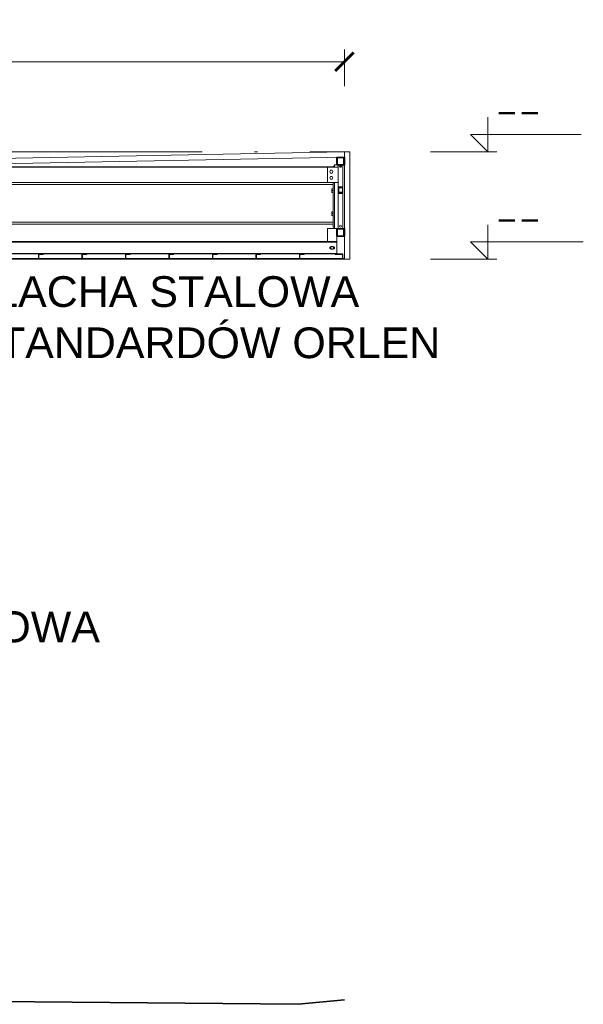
# Model space of a CAD drawing. Extents: x 256490 to 7565828, y -103950 to 5881792.
# Tile 88 of 101: x 273535 to 277202, y 9092 to 15501. Entities that reach past the tile are written whole.
import ezdxf

# ---------------------------------------------------------------- set-up
doc = ezdxf.new("R2010")
doc.units = 0
doc.header["$MEASUREMENT"] = 0
doc.linetypes.add('DASHDOT', pattern=[20, 13, -3.4, 0.2, -3.4])
for name, color, linetype in [('100_rzut_okna', 1, 'Continuous'), ('TB_CIENKA', 5, 'Continuous'), ('xxOś 2_rysunek_Widok ogólny_Dimension_', 7, 'Continuous')]:
    doc.layers.add(name, color=color, linetype=linetype)
for name, color, linetype, lineweight in [('BK_0.13', 4, 'Continuous', 9), ('BK_Opisy', 31, 'Continuous', 20), ('CZ-CI', 142, 'Continuous', 9), ('CZ-GR', 14, 'Continuous', 30), ('gruby', 7, 'Continuous', 35), ('linii', 7, 'Continuous', 15), ('LINII OPIS', 7, 'Continuous', 9), ('OSIE', 7, 'Continuous', 5)]:
    doc.layers.add(name, color=color, linetype=linetype, lineweight=lineweight)
doc.layers.add('wymiary', color=7, linetype='Continuous', lineweight=5, true_color=0x7f7f7f)
doc.styles.add('ARIAL', font='arial.ttf')
doc.styles.add('RBCS_dim1', font='simplex.shx', dxfattribs={"width": 0.9, "oblique": 5, "height": 3})
doc.dimstyles.new('mosstowy 1-100', dxfattribs={"dimscale": 20, "dimtxt": 10, "dimasz": 6, "dimexe": 4, "dimexo": 4, "dimgap": 2, "dimtad": 1, "dimdec": 0, "dimlfac": 0.1, "dimtxsty": 'ARIAL', "dimblk": 'ARCHTICK', "dimcen": 4, "dimclrd": 256, "dimclre": 256, "dimclrt": 7, "dimadec": 0, "dimazin": 0, "dimtfac": 1, "dimtdec": 0, "dimtmove": 1, "dimatfit": 3, "dimfxl": 8, "dimfxlon": 1, "dimlwd": -1, "dimlwe": 9, "dimarcsym": 0})

# ---------------------------------------------------------------- blocks, each defined once
blk = doc.blocks.new('_ArchTick')
at = {"layer": '100_rzut_okna', "color": 0, "linetype": 'Continuous', "const_width": 0.15}
blk.add_lwpolyline([(-0.5, -0.5), (0.5, 0.5)], dxfattribs=at)
blk = doc.blocks.new('*D580')
at = {"layer": 'Defpoints', "color": 0}
for p in [(258648.2, 15227.8), (258648.2, 14776.6), (275648.2, 12220.7)]:
    blk.add_point(p, dxfattribs=at)
at = {"layer": 'wymiary', "lineweight": 9}
for p, q in [((258648.2, 15067.8), (258648.2, 15307.8)), ((275648.2, 15067.8), (275648.2, 15307.8))]:
    blk.add_line(p, q, dxfattribs=at)
at = {"layer": 'wymiary'}
blk.add_line((275648.2, 15227.8), (258648.2, 15227.8), dxfattribs=at)
at = {"layer": 'wymiary', "xscale": 120, "yscale": 120, "zscale": 120, "rotation": 180}
blk.add_blockref('_ArchTick', (258648.2, 15227.8), dxfattribs=at)
at = {"layer": 'wymiary', "xscale": 120, "yscale": 120, "zscale": 120}
blk.add_blockref('_ArchTick', (275648.2, 15227.8), dxfattribs=at)
at = {"layer": 'wymiary', "color": 7, "insert": (267148.2, 15370), "char_height": 200, "attachment_point": 5, "style": 'ARIAL'}
blk.add_mtext('1700', dxfattribs=at)
blk = doc.blocks.new('GFFGDFGDGFH')
at = {"layer": 'LINII OPIS'}
for points in [[(122987.2, 38779.4, 0), (122987.2, 38554.4, 0), (122874.7, 38666.9, 0), (122987.2, 38666.9, 0)], [(122987.2, 38779.4, 0), (122987.2, 38554.4, 0), (122874.7, 38666.9, 0), (122987.2, 38666.9, 0)], [(122940.9, 38666.9, 0), (123549.5, 38666.9, 0)], [(122940.9, 38666.9, 0), (123549.5, 38666.9, 0)], [(122987.2, 38666.9, 0), (123595.9, 38666.9, 0)], [(122987.2, 38666.9, 0), (123595.9, 38666.9, 0)], [(122615.9, 38554.4, 0), (123046.9, 38554.4, 0)], [(122615.9, 38554.4, 0), (123046.9, 38554.4, 0)], [(122987.2, 38079.4, 0), (122987.2, 37854.4, 0), (122874.7, 37966.9, 0), (122987.2, 37966.9, 0)], [(122987.2, 38079.4, 0), (122987.2, 37854.4, 0), (122874.7, 37966.9, 0), (122987.2, 37966.9, 0)], [(122987.2, 38079.4, 0), (122987.2, 37854.4, 0), (122874.7, 37966.9, 0), (122987.2, 37966.9, 0)], [(122987.2, 38079.4, 0), (122987.2, 37854.4, 0), (122874.7, 37966.9, 0), (122987.2, 37966.9, 0)], [(122987.2, 37966.9, 0), (123609.4, 37966.9, 0)], [(122987.2, 37966.9, 0), (123609.4, 37966.9, 0)], [(122987.2, 37966.9, 0), (123609.4, 37966.9, 0)], [(122987.2, 37966.9, 0), (123609.4, 37966.9, 0)], [(122615.9, 37854.4, 0), (123046.9, 37854.4, 0)]]:
    blk.add_polyline3d(points, dxfattribs=at)
at = {"layer": 'xxOś 2_rysunek_Widok ogólny_Dimension_', "color": 6, "char_height": 150, "attachment_point": 7, "style": 'RBCS_dim1'}
for insert in [(123030.3, 38741.9), (123030.3, 38041.9)]:
    blk.add_mtext('--', dxfattribs=dict(at, insert=insert))
blk = doc.blocks.new('HGHFGHGH')
at = {"linetype": 'Continuous'}
h = blk.add_hatch(dxfattribs=at)
h.set_pattern_fill('', scale=35, style=0, pattern_type=0)
h.set_pattern_definition([(45, (305043.99, 9211.89), (-78.58, 78.58), [])])
h.paths.add_polyline_path([(305094, 9211.9), (305044, 9211.9), (305044, 9161.9), (305094, 9161.9)])
h.paths.add_polyline_path([(305047, 9164.9), (305047, 9208.9), (305091, 9208.9), (305091, 9164.9)])
h = blk.add_hatch(dxfattribs=at)
h.set_pattern_fill('', scale=35, style=0, pattern_type=0)
h.set_pattern_definition([(45, (305053.99, 9019.27), (-78.58, 78.58), [])])
h.paths.add_polyline_path([(305084, 9019.3), (305054, 9019.3), (305054, 8978.5), (305084, 8978.5)])
h.paths.add_polyline_path([(305057, 8982.6), (305057, 9015.2), (305081, 9015.2), (305081, 8982.6)])
h = blk.add_hatch(dxfattribs=at)
h.set_pattern_fill('', scale=35, style=0, pattern_type=0)
h.set_pattern_definition([(45, (305043.99, 8747.89), (-78.58, 78.58), [])])
h.paths.add_polyline_path([(305094, 8747.9), (305044, 8747.9), (305044, 8697.9), (305094, 8697.9)])
h.paths.add_polyline_path([(305047, 8700.9), (305047, 8744.9), (305091, 8744.9), (305091, 8700.9)])
at = {"layer": 'CZ-CI', "linetype": 'Continuous'}
for p, q in [((300386.5, 9150.1), (305024, 9150.1)), ((305024, 9147.1), (300386.5, 9147.1)), ((304984, 9047.8), (304984, 9147.1)), ((305003.8, 9127.4), (304998.6, 9118.4)), ((304998.6, 9118.4), (305003.8, 9109.4)), ((304998.6, 9118.4), (304998.6, 9118.3)), ((304998.6, 9118.3), (304998.6, 9118.4)), ((304998.6, 9118.3), (305003.8, 9109.3)), ((305014.2, 9127.4), (305003.8, 9127.4)), ((305003.8, 9109.4), (305014.2, 9109.4)), ((305003.8, 9109.3), (305003.8, 9109.4)), ((305003.8, 9109.3), (305014.2, 9109.3)), ((305014.2, 9127.4), (305019.4, 9118.4)), ((305019.4, 9118.4), (305014.2, 9109.4)), ((305014.2, 9109.3), (305019.4, 9118.3)), ((305014.2, 9109.4), (305014.2, 9109.3)), ((305019.4, 9118.4), (305019.4, 9118.3)), ((305019.4, 9118.3), (305019.4, 9118.4)), ((305024, 9150.1), (305024, 9155.1)), ((305024, 9155.1), (305024, 9155.1)), ((305024, 9155.1), (305027, 9155.1)), ((305024, 9147.1), (305024, 9150.1)), ((305024, 9150.1), (305024, 9150.1)), ((305024, 9148.3), (305054, 9148.3)), ((305024, 9147.1), (305024, 9147.1)), ((305027, 9155.1), (305027, 9148.3)), ((305027, 9155.1), (305027, 9155.1)), ((305027, 9148.7), (305029, 9148.7)), ((305029, 9161.9), (305044, 9161.9)), ((305029, 9148.3), (305029, 9161.9)), ((305053.8, 9148.3), (305053.8, 9161.9)), ((305054, 9019.3), (305054, 9161.9)), ((305063, 9151.7), (305063.3, 9153)), ((305063.3, 9150.5), (305063, 9151.7)), ((305063.3, 9153), (305064.1, 9154.1)), ((305064.1, 9149.3), (305063.3, 9150.5)), ((305064.1, 9154.1), (305065.5, 9155)), ((305065.5, 9148.4), (305064.1, 9149.3)), ((305065.5, 9155), (305067.1, 9155.6)), ((305067.1, 9147.9), (305065.5, 9148.4)), ((305067.1, 9155.6), (305069, 9155.8)), ((305069, 9147.7), (305067.1, 9147.9)), ((305069, 9155.8), (305070.8, 9155.6)), ((305070.8, 9147.9), (305069, 9147.7)), ((305070.8, 9155.6), (305072.5, 9155)), ((305072.5, 9148.4), (305070.8, 9147.9)), ((305072.5, 9155), (305073.8, 9154.1)), ((305073.8, 9149.3), (305072.5, 9148.4)), ((305073.8, 9154.1), (305074.7, 9153)), ((305074.7, 9150.5), (305073.8, 9149.3)), ((305074.7, 9153), (305075, 9151.7)), ((305075, 9151.7), (305074.7, 9150.5)), ((305084, 9019.3), (305084, 9161.9)), ((305094, 8747.9), (305094, 9161.9)), ((300784, 9048.2), (304984, 9048.2)), ((300784, 9047.4), (305034, 9047.4)), ((301384, 9047), (305021, 9047)), ((304984, 9047.7), (304984, 9047.8)), ((304984, 9047.8), (305054, 9047.8)), ((305054, 9047.7), (304984, 9047.7)), ((305003.8, 9087.5), (304998.6, 9078.5)), ((304998.6, 9078.5), (305003.8, 9069.5)), ((304998.6, 9078.5), (304998.6, 9078.3)), ((304998.6, 9078.3), (304998.6, 9078.4)), ((304998.6, 9078.3), (305003.8, 9069.3)), ((305014.2, 9087.5), (305003.8, 9087.5)), ((305003.8, 9069.5), (305014.2, 9069.5)), ((305003.8, 9069.3), (305003.8, 9069.5)), ((305003.8, 9069.3), (305014.2, 9069.3)), ((305014.2, 9087.5), (305019.4, 9078.5)), ((305019.4, 9078.5), (305014.2, 9069.5)), ((305014.2, 9069.3), (305019.4, 9078.3)), ((305014.2, 9069.5), (305014.2, 9069.3)), ((305019.4, 9078.5), (305019.4, 9078.3)), ((305019.4, 9078.3), (305019.4, 9078.4)), ((305021, 9034), (305021, 9047)), ((305021, 8757), (305021, 9047)), ((305021, 9047), (305029, 9047)), ((305029, 9047), (305029, 9047.4)), ((305029, 8757), (305029, 9047)), ((305034, 9047.4), (305034, 9047.7)), ((305054, 8839.8), (305053.9, 9047.7)), ((301084, 9034), (305021, 9034)), ((305011, 9006.9), (305021, 9006.9)), ((305011, 9006.9), (305011, 8982.9)), ((305011, 8994.9), (305021, 8994.9)), ((305011, 8982.9), (305021, 8982.9)), ((305054, 8747.9), (305054, 8978.5)), ((305084, 8747.9), (305084, 8978.5)), ((305011, 8856.9), (305021, 8856.9)), ((305011, 8832.9), (305011, 8856.9)), ((301084, 8790), (305021, 8790)), ((305011, 8844.9), (305021, 8844.9)), ((305011, 8832.9), (305021, 8832.9)), ((305021, 8790), (305021, 8777)), ((305054, 8839.8), (305054, 8839.8)), ((305021, 8777), (301384, 8777)), ((304984, 8662.9), (304984, 8747.9)), ((304984, 8747.9), (305029, 8747.9)), ((305021, 8757), (305029, 8757)), ((305029, 8747.9), (305029, 8757)), ((305029, 8747.9), (305044, 8747.9)), ((301184.6, 8659.9), (305044, 8659.9)), ((301190.3, 8662.9), (305044, 8662.9)), ((305044, 8662.9), (305044, 8697.9)), ((305044, 8662.9), (305044, 8582.9)), ((304999, 8622.9), (304999.5, 8625.6)), ((304999.5, 8620.2), (304999, 8622.9)), ((304999.5, 8625.6), (305001, 8627.8)), ((305001, 8617.9), (304999.5, 8620.2)), ((305001, 8627.8), (305003.3, 8629.4)), ((305003.3, 8616.4), (305001, 8617.9)), ((305003.3, 8629.4), (305006, 8629.9)), ((305006, 8615.9), (305003.3, 8616.4)), ((305008.8, 8631.9), (305003.6, 8622.9)), ((305003.6, 8622.9), (305008.8, 8613.9)), ((305006, 8629.9), (305007.6, 8629.9)), ((305007.6, 8615.9), (305006, 8615.9)), ((305019.2, 8631.9), (305008.8, 8631.9)), ((305008.8, 8613.9), (305019.2, 8613.9)), ((305024.4, 8622.9), (305019.2, 8631.9)), ((305019.2, 8613.9), (305024.4, 8622.9)), ((305020.3, 8629.9), (305022, 8629.9)), ((305020.3, 8615.9), (305022, 8615.9)), ((305022, 8629.9), (305024.7, 8629.4)), ((305024.7, 8616.4), (305022, 8615.9)), ((305024.7, 8629.4), (305026.9, 8627.8)), ((305026.9, 8617.9), (305024.7, 8616.4)), ((305026.9, 8627.8), (305028.5, 8625.6)), ((305028.5, 8620.2), (305026.9, 8617.9)), ((305028.5, 8625.6), (305029, 8622.9)), ((305029, 8622.9), (305028.5, 8620.2)), ((300749, 8585.9), (305044, 8585.9)), ((302850, 8582.9), (303103, 8582.9)), ((303103, 8582.9), (303103, 8552.9)), ((303133, 8582.9), (303103, 8582.9)), ((303103, 8552.9), (303106, 8552.9)), ((303106, 8552.9), (303106, 8579.9)), ((303106, 8579.9), (303133, 8579.9)), ((303133, 8582.9), (303386, 8582.9)), ((303133, 8579.9), (303133, 8582.9)), ((303386, 8582.9), (303386, 8552.9)), ((303416, 8582.9), (303386, 8582.9)), ((303386, 8552.9), (303389, 8552.9)), ((303389, 8552.9), (303389, 8579.9)), ((303389, 8579.9), (303416, 8579.9)), ((303416, 8582.9), (303669, 8582.9)), ((303416, 8579.9), (303416, 8582.9)), ((303669, 8582.9), (303669, 8552.9)), ((303699, 8582.9), (303669, 8582.9)), ((303669, 8552.9), (303672, 8552.9)), ((303672, 8552.9), (303672, 8579.9)), ((303672, 8579.9), (303699, 8579.9)), ((303699, 8582.9), (303952, 8582.9)), ((303699, 8579.9), (303699, 8582.9)), ((303952, 8582.9), (303952, 8552.9)), ((303982, 8582.9), (303952, 8582.9)), ((303952, 8552.9), (303955, 8552.9)), ((303955, 8552.9), (303955, 8579.9)), ((303955, 8579.9), (303982, 8579.9)), ((303982, 8582.9), (304235, 8582.9)), ((303982, 8579.9), (303982, 8582.9)), ((304235, 8582.9), (304235, 8552.9)), ((304265, 8582.9), (304235, 8582.9)), ((304235, 8552.9), (304238, 8552.9)), ((304238, 8552.9), (304238, 8579.9)), ((304238, 8579.9), (304265, 8579.9)), ((304265, 8582.9), (304518, 8582.9)), ((304265, 8579.9), (304265, 8582.9)), ((304518, 8582.9), (304518, 8552.9)), ((304548, 8582.9), (304518, 8582.9)), ((304518, 8552.9), (304521, 8552.9)), ((304521, 8552.9), (304521, 8579.9)), ((304521, 8579.9), (304548, 8579.9)), ((304548, 8582.9), (304801, 8582.9)), ((304548, 8579.9), (304548, 8582.9)), ((304801, 8582.9), (304801, 8552.9)), ((304831, 8582.9), (304801, 8582.9)), ((304801, 8552.9), (304804, 8552.9)), ((304804, 8552.9), (304804, 8579.9)), ((304804, 8579.9), (304831, 8579.9)), ((305034, 8582.9), (304831, 8582.9)), ((304831, 8579.9), (304831, 8582.9)), ((305034, 8579.9), (305034, 8582.9)), ((305034, 8582.9), (305084, 8582.9)), ((305081, 8579.9), (305034, 8579.9)), ((305081, 8552.9), (305081, 8579.9)), ((305084, 8552.9), (305081, 8552.9)), ((305084, 8582.9), (305084, 8552.9))]:
    blk.add_line(p, q, dxfattribs=at)
for start, end in [(90, 270), (270, 90)]:
    blk.add_arc((305069, 8762.9), 6, start, end, dxfattribs=at)
at = {"layer": 'CZ-GR', "linetype": 'Continuous'}
for p, q in [((305044, 9211.9), (305094, 9211.9)), ((305044, 9161.9), (305044, 9211.9)), ((305091, 9208.9), (305047, 9208.9)), ((305047, 9208.9), (305047, 9164.9)), ((305091, 9164.9), (305091, 9208.9)), ((305094, 9211.9), (305094, 9161.9)), ((305044, 9161.9), (305094, 9161.9)), ((305047, 9164.9), (305091, 9164.9)), ((305054, 9019.3), (305084, 9019.3)), ((305054, 9019.3), (305054, 8978.5)), ((305054, 8978.5), (305084, 8978.5)), ((305057, 8982.6), (305057, 9015.2)), ((305057, 9015.2), (305081, 9015.2)), ((305081, 8982.6), (305057, 8982.6)), ((305081, 9015.2), (305081, 8982.6)), ((305084, 8978.5), (305084, 9019.3)), ((305044, 8747.9), (305094, 8747.9)), ((305044, 8697.9), (305044, 8747.9)), ((305091, 8744.9), (305047, 8744.9)), ((305047, 8744.9), (305047, 8700.9)), ((305091, 8700.9), (305091, 8744.9)), ((305094, 8747.9), (305094, 8697.9)), ((305044, 8697.9), (305094, 8697.9)), ((305047, 8700.9), (305091, 8700.9))]:
    blk.add_line(p, q, dxfattribs=at)

msp = doc.modelspace()

# ---------------------------------------------------------------- linework, layer by layer
at = {"layer": 'BK_0.13'}
for p, q in [((275647.5, 14640.8), (271148.2, 14556.4)), ((275648.2, 14605.8), (271148.2, 14521.4)), ((267148.2, 13941.7), (275648.2, 13941.7))]:
    msp.add_line(p, q, dxfattribs=at)
at = {"layer": 'BK_0.13', "lineweight": 5}
msp.add_line((267148.2, 13946.6), (275648.2, 13946.6), dxfattribs=at)
at = {"layer": 'BK_0.13'}
msp.add_lwpolyline([(275683.2, 13941.7), (275683.2, 14641.7), (275648.2, 14641.7), (275648.2, 13941.7)], close=True, dxfattribs=at)
at = {"layer": 'gruby'}
msp.add_line((275348.2, 9091.7), (267148.2, 9171.7), dxfattribs=at)
msp.add_lwpolyline([(275348.2, 9091.7), (275648.2, 9121.7)], dxfattribs=at)
at = {"layer": 'OSIE', "linetype": 'DASHDOT', "ltscale": 100}
for p, q in [((257423, 14641.7), (275683.2, 14641.7)), ((257423, 13941.7), (275683.2, 13941.7))]:
    msp.add_line(p, q, dxfattribs=at)
at = {"layer": 'TB_CIENKA', "lineweight": 25}
for p, q in [((276233.9, 13616.3), (273025.8, 13616.3)), ((274145.2, 11367.7), (271531.2, 11367.7))]:
    msp.add_line(p, q, dxfattribs=at)

# ---------------------------------------------------------------- block references
at = {"layer": 'linii'}
msp.add_blockref('GFFGDFGDGFH', (153593, -23912.7), dxfattribs=at)

# ---------------------------------------------------------------- dimensions: what is measured, and where the dimension line sits
at = {"layer": 'wymiary'}
dim = msp.add_linear_dim(base=(258648.2, 15227.8), p1=(275648.2, 12220.7), p2=(258648.2, 14776.6), dimstyle='mosstowy 1-100', override={"dimblk": 'ArchTick'}, dxfattribs=at)
dim.commit()
dim.dimension.update_dxf_attribs({"geometry": '*D580', "text_midpoint": (267148.2, 15370)})

# ---------------------------------------------------------------- next in the draw order: texts
at = {"layer": 'BK_Opisy', "char_height": 200, "width": 3757.785, "attachment_point": 5, "style": 'ARIAL', "bg_fill": 2}
for s, insert in [('{BLACHA STALOWA\\PWG STANDARDÓW ORLEN}', (274463.9, 13563.2)), ('{RURA SPUSTOWA\\P%%C110}', (272823.4, 11378.2))]:
    msp.add_mtext(s, dxfattribs=dict(at, insert=insert))

# ---------------------------------------------------------------- next in the draw order: block references
at = {"layer": 'linii'}
msp.add_blockref('HGHFGHGH', (-29445.8, 5393.7), dxfattribs=at)

doc.saveas('drawing.dxf')
